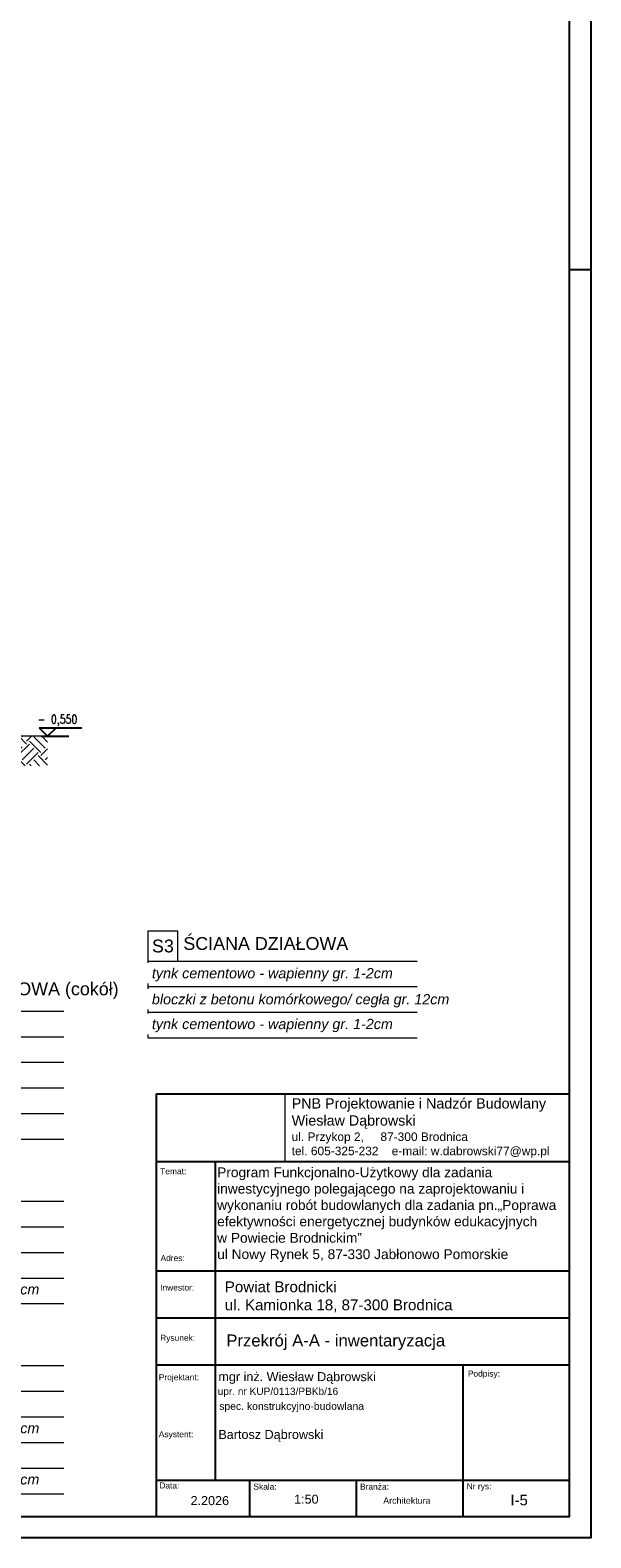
# Model space of a CAD drawing. Header units: millimetres. Extents: x 64838 to 107664, y -36848 to 0.
# Tile 7 of 109: x 67151 to 67808, y -35978 to -34213. Entities that reach past the tile are written whole.
import ezdxf
from ezdxf.enums import TextEntityAlignment as Align

# ---------------------------------------------------------------- set-up
doc = ezdxf.new("R2010")
doc.units = ezdxf.units.MM
for name, color, linetype in [('-TABELKA', 2, 'Continuous'), ('e-cad_cienkie', 1, 'Continuous'), ('e-cad_opisy', 7, 'Continuous')]:
    doc.layers.add(name, color=color, linetype=linetype)
for name, color, linetype, lineweight in [('OPIS', 7, 'Continuous', 5), ('opisy', 235, 'Continuous', 0), ('wymiar', 1, 'Continuous', 9)]:
    doc.layers.add(name, color=color, linetype=linetype, lineweight=lineweight)
doc.styles.add('ARIAL', font='arial.ttf')
doc.styles.add('e-cad_1', font='simplex.shx', dxfattribs={"width": 0.8})
doc.styles.get("Standard").update_dxf_attribs({"font": 'arial.ttf'})
picture_1 = doc.add_image_def('image1.jpg', size_in_pixel=(163, 86))

# ---------------------------------------------------------------- blocks, each defined once
blk = doc.blocks.new('A2_poziom')
for points in [[(0, 0), (0, 297), (25, 297), (25, 420), (594, 420), (594, 0)], [(30, 5), (589, 5), (589, 415), (30, 415)]]:
    blk.add_lwpolyline(points, close=True)
blk.add_lwpolyline([(589, 297), (594, 297)])
blk = doc.blocks.new('e-cad_kota_3')
blk.add_line((-2, 2), (8, 2))
blk.add_lwpolyline([(-2, 2), (0, 0), (2, 2)])
at = {"style": 'e-cad_1', "width": 0.8}
blk.add_attdef('ZNAK', text='', height=2, dxfattribs=at).set_placement((-0.5, 3), align=Align.RIGHT)
blk.add_attdef('RZEDNA', (0.8, 3), '', height=2, dxfattribs=at)

msp = doc.modelspace()

# ---------------------------------------------------------------- hatches: boundary and pattern name
at = {"layer": 'OPIS'}
h = msp.add_hatch(dxfattribs=at)
h.set_pattern_fill('EARTH', color=256, scale=3, angle=135, style=0)
h.set_pattern_definition([(45, (76280.092, -13303.856), (2e-15, 26.940768), [19.05, -19.05]), (45, (76275.04, -13298.805), (2e-15, 26.940768), [19.05, -19.05]), (45, (76269.99, -13293.753), (2e-15, 26.940768), [19.05, -19.05]), (135, (76269.99, -13290.386), (-26.940768, 2e-15), [19.05, -19.05]), (135, (76275.04, -13285.334), (-26.940768, 2e-15), [19.05, -19.05]), (135, (76280.092, -13280.283), (-26.940768, 2e-15), [19.05, -19.05])])
h.paths.add_polyline_path([(67171.84, -35039.39), (67171.84, -35073.87), (66985.1, -35073.87), (66985.1, -35049.39), (67025.1, -35049.39), (67025.1, -35039.39)])

# ---------------------------------------------------------------- linework, layer by layer
at = {"layer": '-TABELKA', "color": 7}
for p, q in [((67299.68, -35952.82), (67299.68, -35458.08)), ((67299.68, -35458.08), (67783.49, -35458.08)), ((67299.68, -35537.27), (67783.49, -35537.27)), ((67299.68, -35537.27), (67783.49, -35537.27)), ((67368.45, -35910.3), (67368.45, -35537.27)), ((67299.68, -35665.17), (67783.49, -35665.17)), ((67299.68, -35720.23), (67783.49, -35720.23)), ((67299.68, -35775.23), (67783.49, -35775.23)), ((67658.49, -35775.23), (67658.49, -35952.82)), ((67299.68, -35910.3), (67783.49, -35910.3)), ((67408.49, -35910.3), (67408.49, -35952.82)), ((67533.49, -35910.3), (67533.49, -35952.82)), ((67299.68, -35952.82), (67783.49, -35952.82))]:
    msp.add_line(p, q, dxfattribs=at)
at = {"layer": 'e-cad_cienkie', "ltscale": 2}
msp.add_line((67164.34, -35039.39), (67196.84, -35039.39), dxfattribs=at)
at = {"layer": 'OPIS'}
msp.add_line((67171.84, -35039.39), (66985.1, -35039.39), dxfattribs=at)
at = {"layer": 'OPIS', "ltscale": 50}
for p, q in [((67289.5, -35267.5), (67289.5, -35392.5)), ((66875.25, -35361.09, 0), (67190.77, -35361.09, 0)), ((66875.25, -35391.09, 0), (67190.77, -35391.09, 0)), ((66875.25, -35421.09, 0), (67190.77, -35421.09, 0)), ((66875.25, -35451.09, 0), (67190.77, -35451.09, 0)), ((66875.25, -35481.09, 0), (67190.77, -35481.09, 0)), ((66875.25, -35511.09, 0), (67190.77, -35511.09, 0)), ((66875.25, -35583.62, 0), (67190.77, -35583.62, 0)), ((66875.25, -35613.62, 0), (67190.77, -35613.62, 0)), ((66875.25, -35643.62, 0), (67190.77, -35643.62, 0)), ((66875.25, -35673.62, 0), (67190.77, -35673.62, 0)), ((66875.25, -35703.62, 0), (67190.77, -35703.62, 0)), ((66875.25, -35776.15, 0), (67190.77, -35776.15, 0)), ((66875.25, -35806.15, 0), (67190.77, -35806.15, 0)), ((66875.25, -35836.15, 0), (67190.77, -35836.15, 0)), ((66875.25, -35866.15, 0), (67190.77, -35866.15, 0)), ((66875.25, -35896.15, 0), (67190.77, -35896.15, 0)), ((66875.25, -35926.15, 0), (67190.77, -35926.15, 0))]:
    msp.add_line(p, q, dxfattribs=at)
at = {"layer": 'opisy', "color": 7}
msp.add_line((67783.49, -35458.08), (67783.49, -35952.82), dxfattribs=at)

# ---------------------------------------------------------------- block references
at = {"layer": 'e-cad_opisy', "ltscale": 2, "xscale": 5, "yscale": 5, "zscale": 5}
msp.add_blockref('A2_poziom', (64838.49, -35977.82), dxfattribs=at)
msp.add_blockref('e-cad_kota_3', (67171.84, -35039.39), dxfattribs=at).add_auto_attribs({'RZEDNA': '0,550', 'ZNAK': '-'})

# ---------------------------------------------------------------- texts
at = {"layer": '-TABELKA', "color": 0, "style": 'ARIAL'}
msp.add_text('spec. konstrukcyjno-budowlana', height=8.7065, dxfattribs=at).set_placement((67373.01, -35827.99))
at = {"layer": '-TABELKA', "color": 7}
msp.add_text('Architektura', height=7.4203, dxfattribs=at).set_placement((67565.22, -35937.88))
at = {"layer": 'OPIS', "color": 0, "style": 'ARIAL'}
for s, height, p in [('mgr inż. Wiesław Dąbrowski', 10.5703, (67371.99, -35794.38)), ('upr. nr KUP/0113/PBKb/16', 8.4562, (67371.2, -35810.5)), ('Bartosz Dąbrowski', 10.5703, (67371.99, -35862.07))]:
    msp.add_text(s, height=height, dxfattribs=at).set_placement(p)
at = {"layer": 'OPIS', "char_height": 12, "width": 1175.5753, "attachment_point": 4}
for insert in [(66875.25, -35688.62, 0), (66875.25, -35851.15, 0), (66875.25, -35911.15, 0)]:
    msp.add_mtext('\\pxsm1.5,ql;{\\fArial|b0|i1|c238|p34; tynk cementowo - wapienny gr. 1-2cm}', dxfattribs=dict(at, insert=insert))
at = {"layer": 'opisy', "color": 7}
for s, height, p in [('Temat:', 7.047, (67303.78, -35552.12)), ('Adres:', 7.047, (67304.23, -35653.76)), ('Inwestor:', 7.047, (67303.78, -35688.26)), ('Rysunek:', 7.047, (67303.78, -35747.13)), ('Projektant', 7.047, (67302.17, -35793.25)), ('Podpisy:', 7.047, (67664.3, -35789.05)), ('Data:', 7.047, (67302.83, -35920.03)), ('Skala:', 7.047, (67413, -35921.34)), ('Branża:', 7.047, (67538, -35921.34)), ('Nr rys:', 7.047, (67663, -35921.03)), ('2.2026', 10.57, (67339.38, -35939.51))]:
    msp.add_text(s, height=height, dxfattribs=at).set_placement(p)
at = {"layer": 'opisy', "color": 7, "style": 'ARIAL'}
for s, height, p in [('Projektant:', 7.0469, (67302.17, -35793.25)), ('Asystent:', 7.047, (67302.17, -35860.05))]:
    msp.add_text(s, height=height, dxfattribs=at).set_placement(p)
at = {"layer": 'opisy', "color": 7, "insert": (67457.88, -35463.18), "char_height": 12.6844, "width": 483.8171, "attachment_point": 1}
msp.add_mtext('{\\H0.946x;PNB Projektowanie i Nadzór Budowlany\\PWiesław Dąbrowski\\P\\H0.8334x;ul. Przykop 2,     87-300 Brodnica\\Ptel. 605-325-232    e-mail: w.dabrowski77@wp.pl}', dxfattribs=at)
at = {"layer": 'opisy', "color": 1, "attachment_point": 1}
for s, insert, char_height in [('{\\H0.958333x;\\C0;Program Funkcjonalno-Użytkowy dla zadania\\Pinwestycyjnego polegającego na zaprojektowaniu i\\Pwykonaniu robót budowlanych dla zadania pn.„Poprawa\\Pefektywności energetycznej budynków edukacyjnych\\Pw Powiecie Brodnickim” \\P\\A1;\\fArial|b0|i0|c0|p34;ul Nowy Rynek 5, 87-330 Jabłonowo Pomorskie}', (67370.58, -35544.12), 12), ('{\\C0;Powiat Brodnicki\\Pul. Kamionka 18, 87-300 Brodnica}', (67379.5, -35677.59), 12.6844), ('{\\C0;Przekrój A-A - inwentaryzacja}', (67381.28, -35739.72), 14), ('{\\C0;1:50}', (67460.84, -35927.28), 10.5), ('{\\C0;I-5}', (67714.24, -35927.28), 12.5)]:
    msp.add_mtext(s, dxfattribs=dict(at, insert=insert, char_height=char_height))

# ---------------------------------------------------------------- pictures from other files: only their frames are drawn
at = {"layer": 'wymiar', "color": 7, "ltscale": 1.8}
image = msp.add_image(picture_1, insert=(67299.68, -35537.27), size_in_units=(150.1, 79.19), dxfattribs=at)
image.dxf.flags = 7

# ---------------------------------------------------------------- next in the draw order: texts
at = {"layer": 'OPIS', "ltscale": 50, "char_height": 15, "attachment_point": 4, "bg_fill": 2}
for s, insert, width in [('\\A1; ŚCIANA DZIAŁOWA', (67325.12, -35282.08), 345.7775), ('\\A1; ŚCIANA FUNDAMENTOWA (cokół)', (66915.2, -35337.29, 0), 335.5807)]:
    msp.add_mtext(s, dxfattribs=dict(at, insert=insert, width=width))
at = {"layer": 'OPIS', "insert": (67289.5, -35349.04), "char_height": 12, "width": 390.7993, "attachment_point": 4, "bg_fill": 2}
msp.add_mtext('\\pxsm1.5,ql;{\\fArial|b0|i1|c238|p34; bloczki z betonu komórkowego/ cegła gr. 12cm}', dxfattribs=at)

# ---------------------------------------------------------------- next in the draw order: texts
at = {"layer": 'OPIS', "ltscale": 50, "insert": (67307, -35285), "char_height": 15, "width": 21.2111, "attachment_point": 5}
msp.add_mtext('\\A1;S3', dxfattribs=at)
at = {"layer": 'OPIS', "char_height": 12, "width": 390.7993, "attachment_point": 4, "bg_fill": 2}
for insert in [(67289.5, -35318.59, 0), (67289.5, -35378.01, 0)]:
    msp.add_mtext('\\pxsm1.5,ql;{\\fArial|b0|i1|c238|p34; tynk cementowo - wapienny gr. 1-2cm}', dxfattribs=dict(at, insert=insert))

# ---------------------------------------------------------------- next in the draw order: linework, layer by layer
at = {"layer": 'OPIS', "ltscale": 50}
for p, q in [((67289.5, -35302.5), (67605.02, -35302.5)), ((67289.5, -35332.5), (67605.02, -35332.5)), ((67289.5, -35362.5), (67605.02, -35362.5)), ((67289.5, -35392.5), (67605.02, -35392.5))]:
    msp.add_line(p, q, dxfattribs=at)
msp.add_lwpolyline([(67289.5, -35302.5), (67324.5, -35302.5), (67324.5, -35267.5), (67289.5, -35267.5)], close=True, dxfattribs=at)

doc.saveas('drawing.dxf')
